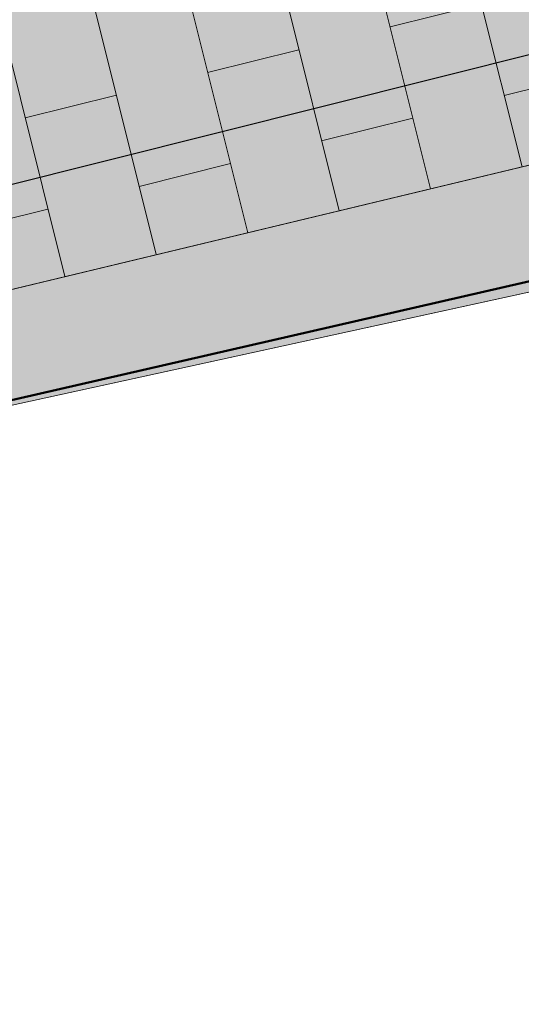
# Model space of a CAD drawing. Header units: metres. Extents: x 738076 to 738809, y 6589688 to 6590318.
# Tile 97 of 188: x 738438.19 to 738441.57, y 6590017.91 to 6590024.56. Entities that reach past the tile are written whole.
import ezdxf

# ---------------------------------------------------------------- set-up
doc = ezdxf.new("R2010")
doc.units = ezdxf.units.M
doc.linetypes.add('TOOPIIR', pattern=[7, 6, -1])
for name, color, linetype, lineweight in [('_GE (2D)', 7, 'Continuous', 5), ('_MA-joon kool (2D)', 7, 'Continuous', 5), ('_MA-pind kool (2D)', 7, 'Continuous', 5), ('MA-v2ikevorm-m88bel', 7, 'Continuous', 13), ('None', 7, 'Continuous', 5)]:
    doc.layers.add(name, color=color, linetype=linetype, lineweight=lineweight)
for name, color, linetype, lineweight, true_color in [('GE-HOONE', 7, 'Continuous', 5, 0x888888), ('GE-SITRASS', 7, 'Continuous', 5, 0x888888), ('MA-projektala piir', 7, 'TOOPIIR', 50, 0xdd0000), ('MA-tee graniitkivi 100x100mm. tumehall', 7, 'Continuous', 5, 0x636466), ('MA-tee graniitplaat 300xvaba mm. helehall', 7, 'Continuous', 5, 0x636466)]:
    doc.layers.add(name, color=color, linetype=linetype, lineweight=lineweight, true_color=true_color)
doc.styles.add('Arial', font='Arial')
doc.linetypes.add('-S-', pattern='A,10,-0.8000000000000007,-1.308667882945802,["S",Arial,S=1.4,R=0,X=-1.308667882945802,Y=-0.6999999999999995],-0.8913321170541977,10,-3', length=26)
pattern_1 = [(104, (0, 0), (-0.6161377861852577, -0.153620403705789), []), (-166, (0, 0), (0.3072408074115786, -1.232275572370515), [0.6349999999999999, -0.6349999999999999]), (-166, (-0.7697581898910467, 0.4625173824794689), (0.3072408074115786, -1.232275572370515), [0.6349999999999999, -0.6349999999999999])]
pattern_2 = [(283.1205774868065, (4407960.373162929, 12471047.56384442), (0.3859047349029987, -0.2399704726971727), [0.1580007, -0.163277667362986]), (283.1205774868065, (4407960.566494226, 12471047.44358205), (0.3859047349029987, -0.2399704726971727), [0.1580007, -0.163277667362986]), (283.1205774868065, (4407960.529954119, 12471047.60036835), (0.3859047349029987, -0.2399704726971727), [0.1580007, -0.163277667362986]), (283.1205774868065, (4407960.409697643, 12471047.40704652), (0.3859047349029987, -0.2399704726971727), [0.1580007, -0.163277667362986]), (373.1155223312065, (4407960.566494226, 12471047.44358205), (-0.3859047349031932, 0.2399704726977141), [0.1580007, -0.163356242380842]), (373.1155223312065, (4407960.373162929, 12471047.56384442), (-0.3859047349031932, 0.2399704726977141), [0.1580007, -0.163356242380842]), (373.1155223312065, (4407960.529954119, 12471047.60036835), (-0.3859047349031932, 0.2399704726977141), [0.1580007, -0.163356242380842]), (373.1155223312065, (4407960.409697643, 12471047.40704652), (-0.3859047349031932, 0.2399704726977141), [0.1580007, -0.163356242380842]), (283.1205774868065, (4407960.720372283, 12471047.4794353), (0.3859047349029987, -0.2399704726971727), [0.1580007, -0.163277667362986]), (283.1205774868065, (4407960.563575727, 12471047.44290275), (0.3859047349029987, -0.2399704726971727), [0.1580007, -0.163277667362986]), (283.1205774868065, (4407960.52703967, 12471047.59969849), (0.3859047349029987, -0.2399704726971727), [0.1580007, -0.163277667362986]), (283.1205774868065, (4407960.683837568, 12471047.6362332), (0.3859047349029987, -0.2399704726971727), [0.1580007, -0.163277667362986]), (193.1155223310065, (4407960.719684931, 12471047.48234568), (0.3859047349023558, -0.2399704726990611), [0.1580007, -0.163356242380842]), (193.1155223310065, (4407960.599428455, 12471047.28902385), (0.3859047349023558, -0.2399704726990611), [0.1580007, -0.163356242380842]), (193.1155223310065, (4407960.562901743, 12471047.44583173), (0.3859047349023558, -0.2399704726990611), [0.157988, -0.163368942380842]), (193.1155223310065, (4407960.756226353, 12471047.32555856), (0.3859047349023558, -0.2399704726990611), [0.1580007, -0.163356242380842])]

# ---------------------------------------------------------------- blocks, each defined once
blk = doc.blocks.new('Hardscape (2D)-44')
at = {"layer": 'MA-tee graniitplaat 300xvaba mm. helehall', "color": 0, "flags": 1}
for tag in ['instanceID', 'prm0_value', 'prm1_value', 'prm2_value', 'prm3_value', 'prm4_value', 'prm5_value', 'prm6_value', 'prm7_value', 'prm8_value', 'prm0_name', 'prm0_type', 'prm2_name', 'prm2_type', 'prm3_name', 'prm3_type', 'prm6_name', 'prm6_type', 'prm8_name', 'prm8_type', 'prm1_name', 'prm1_type', 'prm4_name', 'prm4_type', 'prm5_name', 'prm5_type', 'prm7_name', 'prm7_type', 'IFC_UUID']:
    blk.add_attdef(tag, (-2153991.025472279, -6234725.077291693), '', height=0.00018, dxfattribs=at)
at = {"color": 255, "linetype": 'Continuous', "lineweight": 5, "transparency": 33554687}
blk.add_wipeout([(84.71002162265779, 8.588447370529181), (84.12119525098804, 11.061904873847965), (2.1294583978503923, -8.690562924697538), (2.7118777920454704, -11.120557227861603)], dxfattribs=at).dxf.layer = 'MA-v2ikevorm-m88bel'
at = {"layer": 'MA-tee graniitplaat 300xvaba mm. helehall', "linetype": 'Continuous', "lineweight": 0, "true_color": 0xeeeeee, "transparency": 33554687}
blk.add_hatch(color=7, dxfattribs=at).paths.add_polyline_path([(84.71002162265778, 8.588447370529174), (84.12119525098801, 11.06190487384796), (2.129458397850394, -8.69056292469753), (2.711877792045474, -11.1205572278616)])
blk.add_hatch(color=7, dxfattribs=at).paths.add_polyline_path([(84.71002162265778, 8.588447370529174), (84.12119525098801, 11.06190487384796), (2.129458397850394, -8.69056292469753), (2.711877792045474, -11.1205572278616)])
blk.add_hatch(color=7, dxfattribs=at).paths.add_polyline_path([(84.71002162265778, 8.588447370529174), (84.12119525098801, 11.06190487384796), (2.129458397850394, -8.69056292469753), (2.711877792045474, -11.1205572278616)])
at = {"layer": 'MA-tee graniitplaat 300xvaba mm. helehall', "linetype": 'Continuous', "lineweight": 5, "true_color": 0x636466, "transparency": 33554687}
h = blk.add_hatch(dxfattribs=at)
h.set_pattern_fill('graniitplaat 300xvaba_ helehall', color=251, style=0, pattern_type=2)
h.set_pattern_definition(pattern_1)
h.paths.add_polyline_path([(84.71002162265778, 8.588447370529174), (84.12119525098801, 11.06190487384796), (2.129458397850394, -8.69056292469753), (2.711877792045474, -11.1205572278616)])
h = blk.add_hatch(dxfattribs=at)
h.set_pattern_fill('graniitplaat 300xvaba_ helehall', color=251, style=0, pattern_type=2)
h.set_pattern_definition(pattern_1)
h.paths.add_polyline_path([(84.71002162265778, 8.588447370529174), (84.12119525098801, 11.06190487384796), (2.129458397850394, -8.69056292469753), (2.711877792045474, -11.1205572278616)])
h = blk.add_hatch(dxfattribs=at)
h.set_pattern_fill('graniitplaat 300xvaba_ helehall', color=251, style=0, pattern_type=2)
h.set_pattern_definition(pattern_1)
h.paths.add_polyline_path([(84.71002162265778, 8.588447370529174), (84.12119525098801, 11.06190487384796), (2.129458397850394, -8.69056292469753), (2.711877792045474, -11.1205572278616)])
at = {"layer": 'MA-tee graniitplaat 300xvaba mm. helehall', "transparency": 33554687, "flags": 128}
blk.add_lwpolyline([(84.71002162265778, 8.588447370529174), (84.12119525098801, 11.06190487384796), (2.129458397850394, -8.69056292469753), (2.711877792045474, -11.1205572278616)], close=True, dxfattribs=at)
blk.add_lwpolyline([(84.71002162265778, 8.588447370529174), (84.12119525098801, 11.06190487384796), (2.129458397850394, -8.69056292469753), (2.711877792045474, -11.1205572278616)], close=True, dxfattribs=at)
blk.add_lwpolyline([(84.71002162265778, 8.588447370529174), (84.12119525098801, 11.06190487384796), (2.129458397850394, -8.69056292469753), (2.711877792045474, -11.1205572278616)], close=True, dxfattribs=at)
at = {"layer": 'MA-v2ikevorm-m88bel', "color": 7, "linetype": 'Continuous', "lineweight": 5, "transparency": 33554687, "flags": 128}
blk.add_lwpolyline([(84.71002162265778, 8.588447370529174), (84.12119525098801, 11.06190487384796), (2.129458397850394, -8.69056292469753), (2.711877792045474, -11.1205572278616)], close=True, dxfattribs=at)
blk = doc.blocks.new('Hardscape (2D)-46')
at = {"layer": 'MA-tee graniitkivi 100x100mm. tumehall', "linetype": 'Continuous', "lineweight": 0, "true_color": 0xcccccc, "transparency": 33554687}
h = blk.add_hatch(color=254, dxfattribs=at)
edge = h.paths.add_edge_path()
edge.add_line((0, 0), (0.1407406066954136, -0.6794191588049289))
edge.add_line((0.1407406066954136, -0.6794191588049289), (15.48401072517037, 2.678731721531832))
edge.add_line((15.48401072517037, 2.678731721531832), (15.34674060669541, 3.20758083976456))
edge.add_line((15.34674060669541, 3.20758083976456), (16.41374060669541, 3.399580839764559))
edge.add_line((16.41374060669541, 3.399580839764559), (16.58572260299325, 2.919861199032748))
edge.add_line((16.58572260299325, 2.919861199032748), (22.78914642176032, 4.277592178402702))
edge.add_line((22.78914642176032, 4.277592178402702), (22.67699217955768, 4.768493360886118))
edge.add_line((22.67699217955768, 4.768493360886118), (23.84154775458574, 5.034554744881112))
edge.add_line((23.84154775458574, 5.034554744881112), (23.96592798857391, 4.535152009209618))
edge.add_line((23.96592798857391, 4.535152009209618), (40.54866884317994, 8.164583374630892))
edge.add_line((40.54866884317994, 8.164583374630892), (40.5151436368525, 8.31078135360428))
edge.add_line((40.5151436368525, 8.31078135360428), (41.59908594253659, 8.559344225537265))
edge.add_line((41.59908594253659, 8.559344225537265), (41.63344689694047, 8.413340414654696))
edge.add_line((41.63344689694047, 8.413340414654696), (44.33938831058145, 9.05016440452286))
edge.add_line((44.33938831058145, 9.05016440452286), (44.30502735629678, 9.196168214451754))
edge.add_line((44.30502735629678, 9.196168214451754), (45.41465632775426, 9.45731146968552))
edge.add_line((45.41465632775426, 9.45731146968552), (45.44901747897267, 9.311306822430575))
edge.add_line((45.44901747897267, 9.311306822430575), (48.13536581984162, 9.933940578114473))
edge.add_line((48.13536581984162, 9.933940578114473), (48.10149875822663, 10.08005974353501))
edge.add_line((48.10149875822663, 10.08005974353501), (49.21200441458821, 10.33744941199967))
edge.add_line((49.21200441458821, 10.33744941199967), (49.24587259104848, 10.19132543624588))
edge.add_line((49.24587259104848, 10.19132543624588), (51.95964571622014, 10.7971639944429))
edge.add_line((51.95964571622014, 10.7971639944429), (51.92696906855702, 10.94353468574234))
edge.add_line((51.92696906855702, 10.94353468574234), (53.03952592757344, 11.19190837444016))
edge.add_line((53.03952592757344, 11.19190837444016), (53.07452205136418, 11.04605550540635))
edge.add_line((53.07452205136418, 11.04605550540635), (56.29808180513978, 11.81952054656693))
edge.add_line((56.29808180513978, 11.81952054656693), (56.26308816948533, 11.96536304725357))
edge.add_line((56.26308816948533, 11.96536304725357), (66.08179228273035, 14.44547745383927))
edge.add_line((66.08179228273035, 14.44547745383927), (66.0946364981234, 14.39716188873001))
edge.add_line((66.0946364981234, 14.39716188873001), (68.99433060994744, 15.16801690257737))
edge.add_line((68.99433060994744, 15.16801690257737), (69.00867158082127, 15.12014570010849))
edge.add_line((69.00867158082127, 15.12014570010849), (70.57701321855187, 15.58998018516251))
edge.add_arc((71.08218407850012, 13.8494995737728), 1.812310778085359, 185.6745158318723, 253.8147395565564, ccw=False)
edge.add_line((72.50942698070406, 14.96639171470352), (72.69492792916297, 14.77303567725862))
edge.add_line((72.69492792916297, 14.77303567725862), (73.06035552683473, 14.32290410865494))
edge.add_line((73.06035552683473, 14.32290410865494), (73.38358947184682, 13.85832996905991))
edge.add_line((73.38358947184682, 13.85832996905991), (73.45874060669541, 13.87858083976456))
edge.add_line((73.45874060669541, 13.87858083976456), (72.60780886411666, 17.45305304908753))
edge.add_line((72.60780886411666, 17.45305304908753), (0, 0))
at = {"layer": 'MA-tee graniitkivi 100x100mm. tumehall', "linetype": 'Continuous', "lineweight": 5, "true_color": 0x808080, "transparency": 33554687}
h = blk.add_hatch(dxfattribs=at)
h.set_pattern_fill('graniitkivi 100x100mm_ tumehall', color=8, style=0, pattern_type=2)
h.set_pattern_definition([(-44.99560985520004, (-0.2255647, 0.2255647), (0.4544318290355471, 7.033111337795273e-05), [0.1580007, -0.163277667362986]), (-44.99560985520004, (0.0021193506, 0.2255647), (0.4544318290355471, 7.033111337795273e-05), [0.1580007, -0.163277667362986]), (-44.99560985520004, (-0.1117219, 0.3393948), (0.4544318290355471, 7.033111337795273e-05), [0.1580007, -0.163277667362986]), (-44.99560985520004, (-0.1117219, 0.1117219), (0.4544318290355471, 7.033111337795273e-05), [0.1580007, -0.163277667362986]), (44.9993349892, (0.0021193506, 0.2255647), (-0.4544318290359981, -7.033111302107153e-05), [0.1580007, -0.163356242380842]), (44.9993349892, (-0.2255647, 0.2255647), (-0.4544318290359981, -7.033111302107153e-05), [0.1580007, -0.163356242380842]), (44.9993349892, (-0.1117219, 0.3393948), (-0.4544318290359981, -7.033111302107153e-05), [0.1580007, -0.163356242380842]), (44.9993349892, (-0.1117219, 0.1117219), (-0.4544318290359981, -7.033111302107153e-05), [0.1580007, -0.163356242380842]), (-44.99560985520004, (0.1138428, 0.3372866), (0.4544318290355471, 7.033111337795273e-05), [0.1580007, -0.163277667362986]), (-44.99560985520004, (0, 0.22344634), (0.4544318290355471, 7.033111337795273e-05), [0.1580007, -0.163277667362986]), (-44.99560985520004, (-0.1138428, 0.3372866), (0.4544318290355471, 7.033111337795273e-05), [0.1580007, -0.163277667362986]), (-44.99560985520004, (0, 0.4511294), (0.4544318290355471, 7.033111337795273e-05), [0.1580007, -0.163277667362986]), (-135.000665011, (0.1117219, 0.3393948), (0.4544318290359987, 7.033111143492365e-05), [0.1580007, -0.163356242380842]), (-135.000665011, (0.1117219, 0.1117219), (0.4544318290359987, 7.033111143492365e-05), [0.1580007, -0.163356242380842]), (-135.000665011, (-0.002119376, 0.2255774), (0.4544318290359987, 7.033111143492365e-05), [0.157988, -0.163368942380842]), (-135.000665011, (0.2255647, 0.2255647), (0.4544318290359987, 7.033111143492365e-05), [0.1580007, -0.163356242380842])])
edge = h.paths.add_edge_path()
edge.add_line((0, 0), (0.1407406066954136, -0.6794191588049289))
edge.add_line((0.1407406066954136, -0.6794191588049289), (15.48401072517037, 2.678731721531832))
edge.add_line((15.48401072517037, 2.678731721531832), (15.34674060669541, 3.20758083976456))
edge.add_line((15.34674060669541, 3.20758083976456), (16.41374060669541, 3.399580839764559))
edge.add_line((16.41374060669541, 3.399580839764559), (16.58572260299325, 2.919861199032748))
edge.add_line((16.58572260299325, 2.919861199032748), (22.78914642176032, 4.277592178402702))
edge.add_line((22.78914642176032, 4.277592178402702), (22.67699217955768, 4.768493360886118))
edge.add_line((22.67699217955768, 4.768493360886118), (23.84154775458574, 5.034554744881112))
edge.add_line((23.84154775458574, 5.034554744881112), (23.96592798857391, 4.535152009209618))
edge.add_line((23.96592798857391, 4.535152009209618), (40.54866884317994, 8.164583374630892))
edge.add_line((40.54866884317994, 8.164583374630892), (40.5151436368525, 8.31078135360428))
edge.add_line((40.5151436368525, 8.31078135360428), (41.59908594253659, 8.559344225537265))
edge.add_line((41.59908594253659, 8.559344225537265), (41.63344689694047, 8.413340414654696))
edge.add_line((41.63344689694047, 8.413340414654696), (44.33938831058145, 9.05016440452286))
edge.add_line((44.33938831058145, 9.05016440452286), (44.30502735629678, 9.196168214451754))
edge.add_line((44.30502735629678, 9.196168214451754), (45.41465632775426, 9.45731146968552))
edge.add_line((45.41465632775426, 9.45731146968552), (45.44901747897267, 9.311306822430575))
edge.add_line((45.44901747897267, 9.311306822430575), (48.13536581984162, 9.933940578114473))
edge.add_line((48.13536581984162, 9.933940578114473), (48.10149875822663, 10.08005974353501))
edge.add_line((48.10149875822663, 10.08005974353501), (49.21200441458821, 10.33744941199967))
edge.add_line((49.21200441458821, 10.33744941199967), (49.24587259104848, 10.19132543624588))
edge.add_line((49.24587259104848, 10.19132543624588), (51.95964571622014, 10.7971639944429))
edge.add_line((51.95964571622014, 10.7971639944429), (51.92696906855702, 10.94353468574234))
edge.add_line((51.92696906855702, 10.94353468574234), (53.03952592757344, 11.19190837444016))
edge.add_line((53.03952592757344, 11.19190837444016), (53.07452205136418, 11.04605550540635))
edge.add_line((53.07452205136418, 11.04605550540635), (56.29808180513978, 11.81952054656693))
edge.add_line((56.29808180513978, 11.81952054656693), (56.26308816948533, 11.96536304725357))
edge.add_line((56.26308816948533, 11.96536304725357), (66.08179228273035, 14.44547745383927))
edge.add_line((66.08179228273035, 14.44547745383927), (66.0946364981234, 14.39716188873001))
edge.add_line((66.0946364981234, 14.39716188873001), (68.99433060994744, 15.16801690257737))
edge.add_line((68.99433060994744, 15.16801690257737), (69.00867158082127, 15.12014570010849))
edge.add_line((69.00867158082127, 15.12014570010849), (70.57701321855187, 15.58998018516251))
edge.add_arc((71.08218407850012, 13.8494995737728), 1.812310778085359, 38.04503671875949, 106.18526044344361, ccw=False)
edge.add_line((72.50942698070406, 14.96639171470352), (72.69492792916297, 14.77303567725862))
edge.add_line((72.69492792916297, 14.77303567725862), (73.06035552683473, 14.32290410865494))
edge.add_line((73.06035552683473, 14.32290410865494), (73.38358947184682, 13.85832996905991))
edge.add_line((73.38358947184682, 13.85832996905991), (73.45874060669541, 13.87858083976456))
edge.add_line((73.45874060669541, 13.87858083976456), (72.60780886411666, 17.45305304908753))
edge.add_line((72.60780886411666, 17.45305304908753), (0, 0))
at = {"layer": 'MA-tee graniitkivi 100x100mm. tumehall', "linetype": 'Continuous', "lineweight": 0, "true_color": 0xcccccc, "transparency": 33554687}
h = blk.add_hatch(color=254, dxfattribs=at)
edge = h.paths.add_edge_path()
edge.add_line((0, 0), (0.1407406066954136, -0.6794191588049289))
edge.add_line((0.1407406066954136, -0.6794191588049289), (15.48401072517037, 2.678731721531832))
edge.add_line((15.48401072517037, 2.678731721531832), (15.34674060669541, 3.20758083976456))
edge.add_line((15.34674060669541, 3.20758083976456), (16.41374060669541, 3.399580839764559))
edge.add_line((16.41374060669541, 3.399580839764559), (16.58572260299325, 2.919861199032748))
edge.add_line((16.58572260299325, 2.919861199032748), (22.78914642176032, 4.277592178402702))
edge.add_line((22.78914642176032, 4.277592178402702), (22.67699217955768, 4.768493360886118))
edge.add_line((22.67699217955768, 4.768493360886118), (23.84154775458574, 5.034554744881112))
edge.add_line((23.84154775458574, 5.034554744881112), (23.96592798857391, 4.535152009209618))
edge.add_line((23.96592798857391, 4.535152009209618), (40.54866884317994, 8.164583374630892))
edge.add_line((40.54866884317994, 8.164583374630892), (40.5151436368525, 8.31078135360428))
edge.add_line((40.5151436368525, 8.31078135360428), (41.59908594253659, 8.559344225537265))
edge.add_line((41.59908594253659, 8.559344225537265), (41.63344689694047, 8.413340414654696))
edge.add_line((41.63344689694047, 8.413340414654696), (44.33938831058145, 9.05016440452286))
edge.add_line((44.33938831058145, 9.05016440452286), (44.30502735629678, 9.196168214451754))
edge.add_line((44.30502735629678, 9.196168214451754), (45.41465632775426, 9.45731146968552))
edge.add_line((45.41465632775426, 9.45731146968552), (45.44901747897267, 9.311306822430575))
edge.add_line((45.44901747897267, 9.311306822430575), (48.13536581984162, 9.933940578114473))
edge.add_line((48.13536581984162, 9.933940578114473), (48.10149875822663, 10.08005974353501))
edge.add_line((48.10149875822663, 10.08005974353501), (49.21200441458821, 10.33744941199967))
edge.add_line((49.21200441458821, 10.33744941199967), (49.24587259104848, 10.19132543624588))
edge.add_line((49.24587259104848, 10.19132543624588), (51.95964571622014, 10.7971639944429))
edge.add_line((51.95964571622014, 10.7971639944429), (51.92696906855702, 10.94353468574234))
edge.add_line((51.92696906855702, 10.94353468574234), (53.03952592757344, 11.19190837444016))
edge.add_line((53.03952592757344, 11.19190837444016), (53.07452205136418, 11.04605550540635))
edge.add_line((53.07452205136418, 11.04605550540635), (56.29808180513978, 11.81952054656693))
edge.add_line((56.29808180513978, 11.81952054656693), (56.26308816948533, 11.96536304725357))
edge.add_line((56.26308816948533, 11.96536304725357), (66.08179228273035, 14.44547745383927))
edge.add_line((66.08179228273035, 14.44547745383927), (66.0946364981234, 14.39716188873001))
edge.add_line((66.0946364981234, 14.39716188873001), (68.99433060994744, 15.16801690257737))
edge.add_line((68.99433060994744, 15.16801690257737), (69.00867158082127, 15.12014570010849))
edge.add_line((69.00867158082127, 15.12014570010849), (70.57701321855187, 15.58998018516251))
edge.add_arc((71.08218407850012, 13.8494995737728), 1.812310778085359, 38.04503671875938, 106.18526044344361, ccw=False)
edge.add_line((72.50942698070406, 14.96639171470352), (72.69492792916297, 14.77303567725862))
edge.add_line((72.69492792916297, 14.77303567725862), (73.06035552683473, 14.32290410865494))
edge.add_line((73.06035552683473, 14.32290410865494), (73.38358947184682, 13.85832996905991))
edge.add_line((73.38358947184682, 13.85832996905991), (73.45874060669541, 13.87858083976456))
edge.add_line((73.45874060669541, 13.87858083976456), (72.60780886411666, 17.45305304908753))
edge.add_line((72.60780886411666, 17.45305304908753), (0, 0))
at = {"layer": 'MA-tee graniitkivi 100x100mm. tumehall', "linetype": 'Continuous', "lineweight": 5, "true_color": 0x808080, "transparency": 33554687}
h = blk.add_hatch(dxfattribs=at)
h.set_pattern_fill('graniitkivi 100x100mm_ tumehall', color=8, angle=328.1161873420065, style=0, pattern_type=2)
h.set_pattern_definition(pattern_2)
edge = h.paths.add_edge_path()
edge.add_line((0, 0), (0.1407406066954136, -0.6794191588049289))
edge.add_line((0.1407406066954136, -0.6794191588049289), (15.48401072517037, 2.678731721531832))
edge.add_line((15.48401072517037, 2.678731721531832), (15.34674060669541, 3.20758083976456))
edge.add_line((15.34674060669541, 3.20758083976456), (16.41374060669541, 3.399580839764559))
edge.add_line((16.41374060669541, 3.399580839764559), (16.58572260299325, 2.919861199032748))
edge.add_line((16.58572260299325, 2.919861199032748), (22.78914642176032, 4.277592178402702))
edge.add_line((22.78914642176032, 4.277592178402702), (22.67699217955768, 4.768493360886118))
edge.add_line((22.67699217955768, 4.768493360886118), (23.84154775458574, 5.034554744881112))
edge.add_line((23.84154775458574, 5.034554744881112), (23.96592798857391, 4.535152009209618))
edge.add_line((23.96592798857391, 4.535152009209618), (40.54866884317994, 8.164583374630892))
edge.add_line((40.54866884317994, 8.164583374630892), (40.5151436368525, 8.31078135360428))
edge.add_line((40.5151436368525, 8.31078135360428), (41.59908594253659, 8.559344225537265))
edge.add_line((41.59908594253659, 8.559344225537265), (41.63344689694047, 8.413340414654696))
edge.add_line((41.63344689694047, 8.413340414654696), (44.33938831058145, 9.05016440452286))
edge.add_line((44.33938831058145, 9.05016440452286), (44.30502735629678, 9.196168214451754))
edge.add_line((44.30502735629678, 9.196168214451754), (45.41465632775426, 9.45731146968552))
edge.add_line((45.41465632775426, 9.45731146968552), (45.44901747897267, 9.311306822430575))
edge.add_line((45.44901747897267, 9.311306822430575), (48.13536581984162, 9.933940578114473))
edge.add_line((48.13536581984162, 9.933940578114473), (48.10149875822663, 10.08005974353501))
edge.add_line((48.10149875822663, 10.08005974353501), (49.21200441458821, 10.33744941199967))
edge.add_line((49.21200441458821, 10.33744941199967), (49.24587259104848, 10.19132543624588))
edge.add_line((49.24587259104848, 10.19132543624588), (51.95964571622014, 10.7971639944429))
edge.add_line((51.95964571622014, 10.7971639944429), (51.92696906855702, 10.94353468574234))
edge.add_line((51.92696906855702, 10.94353468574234), (53.03952592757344, 11.19190837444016))
edge.add_line((53.03952592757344, 11.19190837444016), (53.07452205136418, 11.04605550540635))
edge.add_line((53.07452205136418, 11.04605550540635), (56.29808180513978, 11.81952054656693))
edge.add_line((56.29808180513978, 11.81952054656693), (56.26308816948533, 11.96536304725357))
edge.add_line((56.26308816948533, 11.96536304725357), (66.08179228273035, 14.44547745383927))
edge.add_line((66.08179228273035, 14.44547745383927), (66.0946364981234, 14.39716188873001))
edge.add_line((66.0946364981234, 14.39716188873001), (68.99433060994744, 15.16801690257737))
edge.add_line((68.99433060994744, 15.16801690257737), (69.00867158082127, 15.12014570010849))
edge.add_line((69.00867158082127, 15.12014570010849), (70.57701321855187, 15.58998018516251))
edge.add_arc((71.08218407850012, 13.8494995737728), 1.812310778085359, 38.04503671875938, 106.18526044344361, ccw=False)
edge.add_line((72.50942698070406, 14.96639171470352), (72.69492792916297, 14.77303567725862))
edge.add_line((72.69492792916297, 14.77303567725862), (73.06035552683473, 14.32290410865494))
edge.add_line((73.06035552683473, 14.32290410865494), (73.38358947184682, 13.85832996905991))
edge.add_line((73.38358947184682, 13.85832996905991), (73.45874060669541, 13.87858083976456))
edge.add_line((73.45874060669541, 13.87858083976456), (72.60780886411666, 17.45305304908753))
edge.add_line((72.60780886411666, 17.45305304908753), (0, 0))
at = {"layer": 'MA-tee graniitkivi 100x100mm. tumehall', "linetype": 'Continuous', "lineweight": 0, "true_color": 0xcccccc, "transparency": 33554687}
h = blk.add_hatch(color=254, dxfattribs=at)
edge = h.paths.add_edge_path()
edge.add_line((0, 0), (0.1407406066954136, -0.6794191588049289))
edge.add_line((0.1407406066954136, -0.6794191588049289), (15.48401072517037, 2.678731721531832))
edge.add_line((15.48401072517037, 2.678731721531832), (15.34674060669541, 3.20758083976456))
edge.add_line((15.34674060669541, 3.20758083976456), (16.41374060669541, 3.399580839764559))
edge.add_line((16.41374060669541, 3.399580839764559), (16.58572260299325, 2.919861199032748))
edge.add_line((16.58572260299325, 2.919861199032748), (22.78914642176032, 4.277592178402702))
edge.add_line((22.78914642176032, 4.277592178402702), (22.67699217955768, 4.768493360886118))
edge.add_line((22.67699217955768, 4.768493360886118), (23.84154775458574, 5.034554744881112))
edge.add_line((23.84154775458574, 5.034554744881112), (23.96592798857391, 4.535152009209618))
edge.add_line((23.96592798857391, 4.535152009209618), (40.54866884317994, 8.164583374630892))
edge.add_line((40.54866884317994, 8.164583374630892), (40.5151436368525, 8.31078135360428))
edge.add_line((40.5151436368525, 8.31078135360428), (41.59908594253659, 8.559344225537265))
edge.add_line((41.59908594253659, 8.559344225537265), (41.63344689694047, 8.413340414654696))
edge.add_line((41.63344689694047, 8.413340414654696), (44.33938831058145, 9.05016440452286))
edge.add_line((44.33938831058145, 9.05016440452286), (44.30502735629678, 9.196168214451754))
edge.add_line((44.30502735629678, 9.196168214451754), (45.41465632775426, 9.45731146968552))
edge.add_line((45.41465632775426, 9.45731146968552), (45.44901747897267, 9.311306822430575))
edge.add_line((45.44901747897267, 9.311306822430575), (48.13536581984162, 9.933940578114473))
edge.add_line((48.13536581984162, 9.933940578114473), (48.10149875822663, 10.08005974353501))
edge.add_line((48.10149875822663, 10.08005974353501), (49.21200441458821, 10.33744941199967))
edge.add_line((49.21200441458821, 10.33744941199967), (49.24587259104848, 10.19132543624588))
edge.add_line((49.24587259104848, 10.19132543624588), (51.95964571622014, 10.7971639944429))
edge.add_line((51.95964571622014, 10.7971639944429), (51.92696906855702, 10.94353468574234))
edge.add_line((51.92696906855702, 10.94353468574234), (53.03952592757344, 11.19190837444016))
edge.add_line((53.03952592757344, 11.19190837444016), (53.07452205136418, 11.04605550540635))
edge.add_line((53.07452205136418, 11.04605550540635), (56.29808180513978, 11.81952054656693))
edge.add_line((56.29808180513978, 11.81952054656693), (56.26308816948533, 11.96536304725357))
edge.add_line((56.26308816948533, 11.96536304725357), (66.08179228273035, 14.44547745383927))
edge.add_line((66.08179228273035, 14.44547745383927), (66.0946364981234, 14.39716188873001))
edge.add_line((66.0946364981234, 14.39716188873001), (68.99433060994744, 15.16801690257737))
edge.add_line((68.99433060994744, 15.16801690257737), (69.00867158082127, 15.12014570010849))
edge.add_line((69.00867158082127, 15.12014570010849), (70.57701321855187, 15.58998018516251))
edge.add_arc((71.08218407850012, 13.8494995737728), 1.812310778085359, 38.04503671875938, 106.18526044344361, ccw=False)
edge.add_line((72.50942698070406, 14.96639171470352), (72.69492792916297, 14.77303567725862))
edge.add_line((72.69492792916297, 14.77303567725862), (73.06035552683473, 14.32290410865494))
edge.add_line((73.06035552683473, 14.32290410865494), (73.38358947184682, 13.85832996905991))
edge.add_line((73.38358947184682, 13.85832996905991), (73.45874060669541, 13.87858083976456))
edge.add_line((73.45874060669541, 13.87858083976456), (72.60780886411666, 17.45305304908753))
edge.add_line((72.60780886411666, 17.45305304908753), (0, 0))
at = {"layer": 'MA-tee graniitkivi 100x100mm. tumehall', "linetype": 'Continuous', "lineweight": 5, "true_color": 0x808080, "transparency": 33554687}
h = blk.add_hatch(dxfattribs=at)
h.set_pattern_fill('graniitkivi 100x100mm_ tumehall', color=8, angle=328.1161873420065, style=0, pattern_type=2)
h.set_pattern_definition(pattern_2)
edge = h.paths.add_edge_path()
edge.add_line((0, 0), (0.1407406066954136, -0.6794191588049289))
edge.add_line((0.1407406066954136, -0.6794191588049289), (15.48401072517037, 2.678731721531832))
edge.add_line((15.48401072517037, 2.678731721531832), (15.34674060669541, 3.20758083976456))
edge.add_line((15.34674060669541, 3.20758083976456), (16.41374060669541, 3.399580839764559))
edge.add_line((16.41374060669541, 3.399580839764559), (16.58572260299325, 2.919861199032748))
edge.add_line((16.58572260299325, 2.919861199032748), (22.78914642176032, 4.277592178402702))
edge.add_line((22.78914642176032, 4.277592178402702), (22.67699217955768, 4.768493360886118))
edge.add_line((22.67699217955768, 4.768493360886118), (23.84154775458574, 5.034554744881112))
edge.add_line((23.84154775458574, 5.034554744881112), (23.96592798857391, 4.535152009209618))
edge.add_line((23.96592798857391, 4.535152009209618), (40.54866884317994, 8.164583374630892))
edge.add_line((40.54866884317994, 8.164583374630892), (40.5151436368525, 8.31078135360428))
edge.add_line((40.5151436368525, 8.31078135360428), (41.59908594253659, 8.559344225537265))
edge.add_line((41.59908594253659, 8.559344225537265), (41.63344689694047, 8.413340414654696))
edge.add_line((41.63344689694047, 8.413340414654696), (44.33938831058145, 9.05016440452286))
edge.add_line((44.33938831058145, 9.05016440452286), (44.30502735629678, 9.196168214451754))
edge.add_line((44.30502735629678, 9.196168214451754), (45.41465632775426, 9.45731146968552))
edge.add_line((45.41465632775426, 9.45731146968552), (45.44901747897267, 9.311306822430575))
edge.add_line((45.44901747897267, 9.311306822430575), (48.13536581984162, 9.933940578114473))
edge.add_line((48.13536581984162, 9.933940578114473), (48.10149875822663, 10.08005974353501))
edge.add_line((48.10149875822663, 10.08005974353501), (49.21200441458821, 10.33744941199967))
edge.add_line((49.21200441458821, 10.33744941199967), (49.24587259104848, 10.19132543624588))
edge.add_line((49.24587259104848, 10.19132543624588), (51.95964571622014, 10.7971639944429))
edge.add_line((51.95964571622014, 10.7971639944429), (51.92696906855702, 10.94353468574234))
edge.add_line((51.92696906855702, 10.94353468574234), (53.03952592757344, 11.19190837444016))
edge.add_line((53.03952592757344, 11.19190837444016), (53.07452205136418, 11.04605550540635))
edge.add_line((53.07452205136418, 11.04605550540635), (56.29808180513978, 11.81952054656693))
edge.add_line((56.29808180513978, 11.81952054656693), (56.26308816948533, 11.96536304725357))
edge.add_line((56.26308816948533, 11.96536304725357), (66.08179228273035, 14.44547745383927))
edge.add_line((66.08179228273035, 14.44547745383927), (66.0946364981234, 14.39716188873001))
edge.add_line((66.0946364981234, 14.39716188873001), (68.99433060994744, 15.16801690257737))
edge.add_line((68.99433060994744, 15.16801690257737), (69.00867158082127, 15.12014570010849))
edge.add_line((69.00867158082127, 15.12014570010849), (70.57701321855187, 15.58998018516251))
edge.add_arc((71.08218407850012, 13.8494995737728), 1.812310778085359, 38.04503671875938, 106.18526044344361, ccw=False)
edge.add_line((72.50942698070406, 14.96639171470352), (72.69492792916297, 14.77303567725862))
edge.add_line((72.69492792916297, 14.77303567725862), (73.06035552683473, 14.32290410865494))
edge.add_line((73.06035552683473, 14.32290410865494), (73.38358947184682, 13.85832996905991))
edge.add_line((73.38358947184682, 13.85832996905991), (73.45874060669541, 13.87858083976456))
edge.add_line((73.45874060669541, 13.87858083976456), (72.60780886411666, 17.45305304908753))
edge.add_line((72.60780886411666, 17.45305304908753), (0, 0))
at = {"layer": 'MA-tee graniitplaat 300xvaba mm. helehall', "linetype": 'Continuous', "lineweight": 0, "true_color": 0xff00ff, "transparency": 33554687}
h = blk.add_hatch(color=6, dxfattribs=at)
edge = h.paths.add_edge_path()
edge.add_line((0, 0), (0.1407406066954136, -0.6794191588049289))
edge.add_line((0.1407406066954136, -0.6794191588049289), (15.48401072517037, 2.678731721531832))
edge.add_line((15.48401072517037, 2.678731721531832), (15.34674060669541, 3.20758083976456))
edge.add_line((15.34674060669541, 3.20758083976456), (16.41374060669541, 3.399580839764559))
edge.add_line((16.41374060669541, 3.399580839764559), (16.58572260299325, 2.919861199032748))
edge.add_line((16.58572260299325, 2.919861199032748), (22.78914642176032, 4.277592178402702))
edge.add_line((22.78914642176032, 4.277592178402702), (22.67699217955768, 4.768493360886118))
edge.add_line((22.67699217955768, 4.768493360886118), (23.84154775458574, 5.034554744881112))
edge.add_line((23.84154775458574, 5.034554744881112), (23.96592798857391, 4.535152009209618))
edge.add_line((23.96592798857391, 4.535152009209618), (40.54866884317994, 8.164583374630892))
edge.add_line((40.54866884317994, 8.164583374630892), (40.5151436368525, 8.31078135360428))
edge.add_line((40.5151436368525, 8.31078135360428), (41.59908594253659, 8.559344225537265))
edge.add_line((41.59908594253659, 8.559344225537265), (41.63344689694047, 8.413340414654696))
edge.add_line((41.63344689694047, 8.413340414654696), (44.33938831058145, 9.05016440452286))
edge.add_line((44.33938831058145, 9.05016440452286), (44.30502735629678, 9.196168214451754))
edge.add_line((44.30502735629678, 9.196168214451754), (45.41465632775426, 9.45731146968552))
edge.add_line((45.41465632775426, 9.45731146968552), (45.44901747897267, 9.311306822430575))
edge.add_line((45.44901747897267, 9.311306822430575), (48.13536581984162, 9.933940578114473))
edge.add_line((48.13536581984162, 9.933940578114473), (48.10149875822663, 10.08005974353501))
edge.add_line((48.10149875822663, 10.08005974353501), (49.21200441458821, 10.33744941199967))
edge.add_line((49.21200441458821, 10.33744941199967), (49.24587259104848, 10.19132543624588))
edge.add_line((49.24587259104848, 10.19132543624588), (51.95964571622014, 10.7971639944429))
edge.add_line((51.95964571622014, 10.7971639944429), (51.92696906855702, 10.94353468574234))
edge.add_line((51.92696906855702, 10.94353468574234), (53.03952592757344, 11.19190837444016))
edge.add_line((53.03952592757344, 11.19190837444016), (53.07452205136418, 11.04605550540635))
edge.add_line((53.07452205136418, 11.04605550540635), (56.29808180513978, 11.81952054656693))
edge.add_line((56.29808180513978, 11.81952054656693), (56.26308816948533, 11.96536304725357))
edge.add_line((56.26308816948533, 11.96536304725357), (66.08179228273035, 14.44547745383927))
edge.add_line((66.08179228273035, 14.44547745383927), (66.0946364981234, 14.39716188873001))
edge.add_line((66.0946364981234, 14.39716188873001), (68.99433060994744, 15.16801690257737))
edge.add_line((68.99433060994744, 15.16801690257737), (69.00867158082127, 15.12014570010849))
edge.add_line((69.00867158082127, 15.12014570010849), (70.57701321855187, 15.58998018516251))
edge.add_arc((71.08218407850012, 13.8494995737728), 1.812310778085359, 38.04503671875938, 106.18526044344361, ccw=False)
edge.add_line((72.50942698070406, 14.96639171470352), (72.69492792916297, 14.77303567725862))
edge.add_line((72.69492792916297, 14.77303567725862), (73.06035552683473, 14.32290410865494))
edge.add_line((73.06035552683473, 14.32290410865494), (73.38358947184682, 13.85832996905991))
edge.add_line((73.38358947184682, 13.85832996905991), (73.45874060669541, 13.87858083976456))
edge.add_line((73.45874060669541, 13.87858083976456), (72.60780886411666, 17.45305304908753))
edge.add_line((72.60780886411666, 17.45305304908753), (0, 0))
at = {"layer": 'MA-tee graniitkivi 100x100mm. tumehall', "transparency": 33554687, "flags": 128}
blk.add_lwpolyline([(72.60780886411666, 17.45305304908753), (0, 0), (0.1407406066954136, -0.6794191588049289), (15.48401072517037, 2.678731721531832), (15.34674060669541, 3.20758083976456), (16.41374060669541, 3.399580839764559), (16.58572260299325, 2.919861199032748), (22.78914642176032, 4.277592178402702), (22.67699217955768, 4.768493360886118), (23.84154775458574, 5.034554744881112), (23.96592798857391, 4.535152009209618), (40.54866884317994, 8.164583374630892)], dxfattribs=at)
blk.add_lwpolyline([(72.60780886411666, 17.45305304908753), (0, 0), (0.1407406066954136, -0.6794191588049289), (15.48401072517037, 2.678731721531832), (15.34674060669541, 3.20758083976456), (16.41374060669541, 3.399580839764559), (16.58572260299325, 2.919861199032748), (22.78914642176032, 4.277592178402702), (22.67699217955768, 4.768493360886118), (23.84154775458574, 5.034554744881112), (23.96592798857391, 4.535152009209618), (40.54866884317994, 8.164583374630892)], dxfattribs=at)
blk.add_lwpolyline([(72.60780886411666, 17.45305304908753), (0, 0), (0.1407406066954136, -0.6794191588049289), (15.48401072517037, 2.678731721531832), (15.34674060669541, 3.20758083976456), (16.41374060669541, 3.399580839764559), (16.58572260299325, 2.919861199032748), (22.78914642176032, 4.277592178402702), (22.67699217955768, 4.768493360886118), (23.84154775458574, 5.034554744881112), (23.96592798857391, 4.535152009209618), (40.54866884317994, 8.164583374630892)], dxfattribs=at)
at = {"layer": 'MA-tee graniitplaat 300xvaba mm. helehall', "transparency": 33554687, "flags": 128}
blk.add_lwpolyline([(72.60780886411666, 17.45305304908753), (0, 0), (0.1407406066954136, -0.6794191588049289), (15.48401072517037, 2.678731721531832), (15.34674060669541, 3.20758083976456), (16.41374060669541, 3.399580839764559), (16.58572260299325, 2.919861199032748), (22.78914642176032, 4.277592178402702), (22.67699217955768, 4.768493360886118), (23.84154775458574, 5.034554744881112), (23.96592798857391, 4.535152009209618), (40.54866884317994, 8.164583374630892)], dxfattribs=at)
at = {"layer": 'MA-tee graniitkivi 100x100mm. tumehall', "color": 0, "flags": 1}
for tag in ['instanceID', 'prm0_value', 'prm1_value', 'prm2_value', 'prm3_value', 'prm4_value', 'prm5_value', 'prm6_value', 'prm7_value', 'prm8_value', 'prm0_name', 'prm0_type', 'prm2_name', 'prm2_type', 'prm3_name', 'prm3_type', 'prm6_name', 'prm6_type', 'prm8_name', 'prm8_type', 'prm1_name', 'prm1_type', 'prm4_name', 'prm4_type', 'prm5_name', 'prm5_type', 'prm7_name', 'prm7_type', 'IFC_UUID']:
    blk.add_attdef(tag, (-2153981.052717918, -6234723.500759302), '', height=0.00018, dxfattribs=at)
blk = doc.blocks.new('MA-pind kool (2D)')
at = {"layer": 'MA-tee graniitplaat 300xvaba mm. helehall', "transparency": 33554687}
blk.add_blockref('Hardscape (2D)-44', (-2153993.154930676, -6234713.956734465, -0.2), dxfattribs=at)
at = {"layer": 'MA-tee graniitkivi 100x100mm. tumehall', "transparency": 33554559}
blk.add_blockref('Hardscape (2D)-46', (-2153981.052717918, -6234722.821340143, -0.2), dxfattribs=at)
blk = doc.blocks.new('GE')
at = {"layer": 'GE-HOONE', "linetype": 'Continuous', "flags": 128}
blk.add_lwpolyline([(54, -3.098), (52.36062895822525, -3.421828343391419), (52.429, -3.745), (51.718, -3.892), (51.66051583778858, -3.634004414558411), (48.34326503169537, -4.373123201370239), (48.618, -5.571), (45.989, -6.144), (45.72444026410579, -4.956625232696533), (43.932, -5.356), (41.798, 4.396), (36.05807918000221, 3.193565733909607), (36.185, 2.713), (35.467, 2.518), (35.19685970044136, 3.826066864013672), (34.538, 3.69), (34.2, 5.593), (34.80522497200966, 5.722431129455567), (33.978, 9.728), (35.66513427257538, 10.08107801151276), (35.21619497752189, 12.16916775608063), (24.546, 9.887), (22.81, 18.23), (63.21792823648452, 27.07400253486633)], dxfattribs=at)
at = {"layer": 'GE-SITRASS', "linetype": '-S-', "lineweight": 30, "flags": 128}
blk.add_lwpolyline([(-2.295, 13.855), (1.955, 14.875), (2.529, 15.09), (10.905, 16.665), (11.875, 16.885), (34.235, 22.485), (34.715, 22.615), (34.725, 22.585), (35.225, 22.655), (95.345, 37.825), (96.345, 38.055), (96.915, 38.385), (106.375, 42.815), (106.805, 43.065), (110.1297722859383, 44.64817724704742)], dxfattribs=at)
blk = doc.blocks.new('GE (2D)')
at = {"layer": 'None', "color": 7, "transparency": 33554687}
blk.add_blockref('GE', (-2154003.721977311, -6234741.730759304, 4.5), dxfattribs=at)
blk = doc.blocks.new('MA-joon kool (2D)')
at = {"layer": 'MA-projektala piir', "flags": 128}
blk.add_lwpolyline([(-2154058.210153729, -6234739.129489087), (-2154056.135389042, -6234729.123073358), (-2153911.071005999, -6234694.337356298), (-2153908.108662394, -6234706.781098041), (-2153980.911977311, -6234723.500759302), (-2153977.313968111, -6234740.789259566), (-2153975.79136601, -6234740.471612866), (-2153975.239977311, -6234740.484759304), (-2153974.721977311, -6234740.710759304), (-2153969.531164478, -6234745.050163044), (-2153964.027119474, -6234768.760106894), (-2153989.583829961, -6234774.737774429), (-2154001.250235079, -6234777.364268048), (-2154017.245894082, -6234781.447156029), (-2154017.306524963, -6234781.193595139), (-2154049.485810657, -6234787.774099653), (-2154049.636992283, -6234786.297542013), (-2154053.752342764, -6234786.690905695), (-2154058.348746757, -6234745.73889305)], close=True, dxfattribs=at)

msp = doc.modelspace()

# ---------------------------------------------------------------- block references
at = {"layer": '_MA-pind kool (2D)'}
msp.add_blockref('MA-pind kool (2D)', (2892415.876977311, 12824744.7657593), dxfattribs=at)

# ---------------------------------------------------------------- next in the draw order: block references
at = {"layer": '_GE (2D)'}
msp.add_blockref('GE (2D)', (2892415.876977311, 12824744.7657593), dxfattribs=at)
at = {"layer": '_MA-joon kool (2D)'}
msp.add_blockref('MA-joon kool (2D)', (2892415.876977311, 12824744.7657593), dxfattribs=at)

doc.saveas('drawing.dxf')
